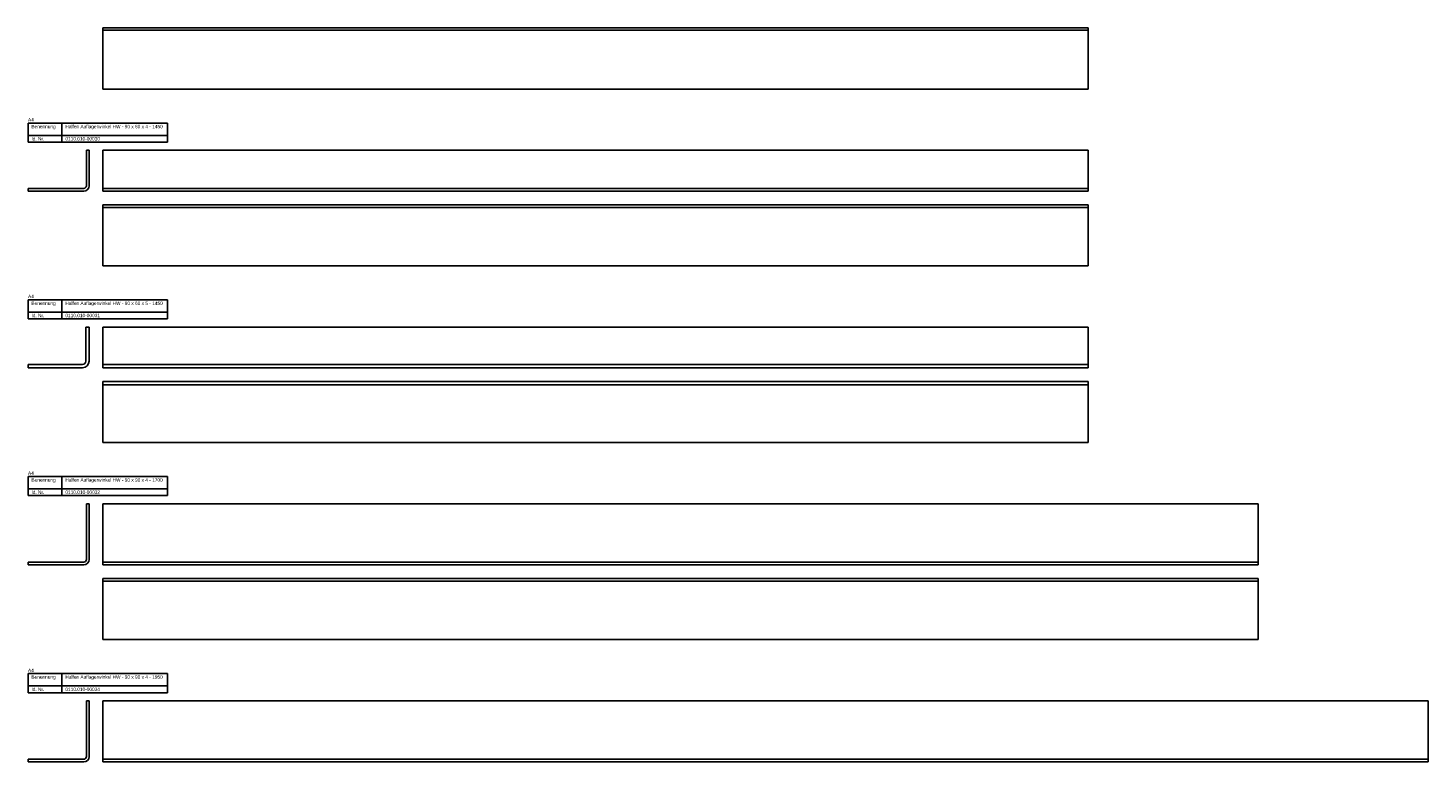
# Model space of a CAD drawing. Header units: millimetres. Extents: x 3 to 3458, y -4052 to 271.
# Tile 4 of 5: x 1148 to 3208, y -1902 to -822. Entities that reach past the tile are written whole.
import ezdxf

# ---------------------------------------------------------------- set-up
doc = ezdxf.new("R2010")
doc.units = ezdxf.units.MM
doc.layers.add('HALFEN-KONSOLANKER', color=2, linetype='CONTINUOUS')
doc.styles.add('ARIAL50', font='ARIAL.TTF', dxfattribs={"height": 5})

msp = doc.modelspace()

# ---------------------------------------------------------------- linework, layer by layer
at = {"layer": 'HALFEN-KONSOLANKER'}
for p, q in [((2708.4, -821.8), (1258.4, -821.8)), ((1258.4, -821.8), (1258.4, -911.8)), ((2708.4, -821.8), (2708.4, -911.8)), ((2708.4, -824.8), (1258.4, -824.8)), ((2708.4, -911.8), (1258.4, -911.8)), ((1148.4, -961.8), (1353.4, -961.8)), ((1148.4, -989.8), (1148.4, -961.8)), ((1198.4, -989.8), (1198.4, -961.8)), ((1353.4, -989.8), (1353.4, -961.8)), ((1148.4, -979.8), (1353.4, -979.8)), ((1148.4, -989.8), (1353.4, -989.8)), ((1234.4, -1001.8), (1234.4, -1053.8)), ((1238.4, -1001.8), (1234.4, -1001.8)), ((1238.4, -1053.8), (1238.4, -1001.8)), ((1258.4, -1001.8), (2708.4, -1001.8)), ((1258.4, -1061.8), (1258.4, -1001.8)), ((2708.4, -1061.8), (2708.4, -1001.8)), ((1230.4, -1057.8), (1148.4, -1057.8)), ((1148.4, -1057.8), (1148.4, -1061.8)), ((1148.4, -1061.8), (1230.4, -1061.8)), ((1258.4, -1057.8), (2708.4, -1057.8)), ((1258.4, -1061.8), (2708.4, -1061.8)), ((1258.4, -1081.8), (1258.4, -1171.8)), ((2708.4, -1081.8), (1258.4, -1081.8)), ((2708.4, -1085.8), (1258.4, -1085.8)), ((2708.4, -1081.8), (2708.4, -1171.8)), ((2708.4, -1171.8), (1258.4, -1171.8)), ((1148.4, -1221.8), (1353.4, -1221.8)), ((1148.4, -1249.8), (1148.4, -1221.8)), ((1198.4, -1249.8), (1198.4, -1221.8)), ((1353.4, -1249.8), (1353.4, -1221.8)), ((1148.4, -1239.8), (1353.4, -1239.8)), ((1148.4, -1249.8), (1353.4, -1249.8)), ((1233.4, -1261.8), (1233.4, -1311.8)), ((1238.4, -1261.8), (1233.4, -1261.8)), ((1238.4, -1311.8), (1238.4, -1261.8)), ((1258.4, -1261.8), (2708.4, -1261.8)), ((1258.4, -1321.8), (1258.4, -1261.8)), ((2708.4, -1321.8), (2708.4, -1261.8)), ((1228.4, -1316.8), (1148.4, -1316.8)), ((1148.4, -1316.8), (1148.4, -1321.8)), ((1258.4, -1316.8), (2708.4, -1316.8)), ((1148.4, -1321.8), (1228.4, -1321.8)), ((1258.4, -1321.8), (2708.4, -1321.8)), ((2708.4, -1341.8), (1258.4, -1341.8)), ((1258.4, -1341.8), (1258.4, -1431.8)), ((2708.4, -1346.8), (1258.4, -1346.8)), ((2708.4, -1341.8), (2708.4, -1431.8)), ((2708.4, -1431.8), (1258.4, -1431.8)), ((1148.4, -1481.8), (1353.4, -1481.8)), ((1148.4, -1509.8), (1148.4, -1481.8)), ((1198.4, -1509.8), (1198.4, -1481.8)), ((1353.4, -1509.8), (1353.4, -1481.8)), ((1148.4, -1499.8), (1353.4, -1499.8)), ((1148.4, -1509.8), (1353.4, -1509.8)), ((1234.4, -1521.8), (1234.4, -1603.8)), ((1238.4, -1521.8), (1234.4, -1521.8)), ((1238.4, -1603.8), (1238.4, -1521.8)), ((1258.4, -1521.8), (2958.4, -1521.8)), ((1258.4, -1611.8), (1258.4, -1521.8)), ((2958.4, -1611.8), (2958.4, -1521.8)), ((1230.4, -1607.8), (1148.4, -1607.8)), ((1148.4, -1607.8), (1148.4, -1611.8)), ((1148.4, -1611.8), (1230.4, -1611.8)), ((1258.4, -1607.8), (2958.4, -1607.8)), ((1258.4, -1611.8), (2958.4, -1611.8)), ((2958.4, -1631.8), (1258.4, -1631.8)), ((1258.4, -1631.8), (1258.4, -1721.8)), ((2958.4, -1635.8), (1258.4, -1635.8)), ((2958.4, -1631.8), (2958.4, -1721.8)), ((2958.4, -1721.8), (1258.4, -1721.8)), ((1148.4, -1771.8), (1353.4, -1771.8)), ((1148.4, -1799.8), (1148.4, -1771.8)), ((1148.4, -1789.8), (1353.4, -1789.8)), ((1198.4, -1799.8), (1198.4, -1771.8)), ((1353.4, -1799.8), (1353.4, -1771.8)), ((1148.4, -1799.8), (1353.4, -1799.8)), ((1234.4, -1811.8), (1234.4, -1893.8)), ((1238.4, -1811.8), (1234.4, -1811.8)), ((1238.4, -1893.8), (1238.4, -1811.8)), ((1258.4, -1811.8), (3208.4, -1811.8)), ((1258.4, -1901.8), (1258.4, -1811.8)), ((3208.4, -1901.8), (3208.4, -1811.8)), ((1230.4, -1897.8), (1148.4, -1897.8)), ((1148.4, -1897.8), (1148.4, -1901.8)), ((1148.4, -1901.8), (1230.4, -1901.8)), ((1258.4, -1897.8), (3208.4, -1897.8)), ((1258.4, -1901.8), (3208.4, -1901.8))]:
    msp.add_line(p, q, dxfattribs=at)
for centre, radius in [((1230.4, -1053.8), 4), ((1230.4, -1053.8), 8), ((1228.4, -1311.8), 5), ((1228.4, -1311.8), 10), ((1230.4, -1603.8), 4), ((1230.4, -1603.8), 8), ((1230.4, -1893.8), 8), ((1230.4, -1893.8), 4)]:
    msp.add_arc(centre, radius, 270, 0, dxfattribs=at)

# ---------------------------------------------------------------- texts
at = {"layer": 'HALFEN-KONSOLANKER', "style": 'ARIAL50'}
for s, p in [('A4', (1148.4, -959.3)), ('Benennung', (1153.4, -969.3)), ('Halfen Auflagerwinkel HW - 90 x 60 x 4 - 1450', (1203.4, -969.3)), ('Id. Nr.', (1153.4, -987.3)), ('0110.010-00030', (1203.4, -987.3)), ('A4', (1148.4, -1219.3)), ('Benennung', (1153.4, -1229.3)), ('Halfen Auflagerwinkel HW - 90 x 60 x 5 - 1450', (1203.4, -1229.3)), ('Id. Nr.', (1153.4, -1247.3)), ('0110.010-00031', (1203.4, -1247.3)), ('A4', (1148.4, -1479.3)), ('Benennung', (1153.4, -1489.3)), ('Id. Nr.', (1153.4, -1507.3)), ('0110.010-00032', (1203.4, -1507.3)), ('Halfen Auflagerwinkel HW - 90 x 90 x 4 - 1700', (1203.4, -1489.3)), ('A4', (1148.4, -1769.3)), ('Benennung', (1153.4, -1779.3)), ('Id. Nr.', (1153.4, -1797.3)), ('Halfen Auflagerwinkel HW - 90 x 90 x 4 - 1950', (1203.4, -1779.3)), ('0110.010-00034', (1203.4, -1797.3))]:
    msp.add_text(s, height=5, dxfattribs=at).set_placement(p)

doc.saveas('drawing.dxf')
